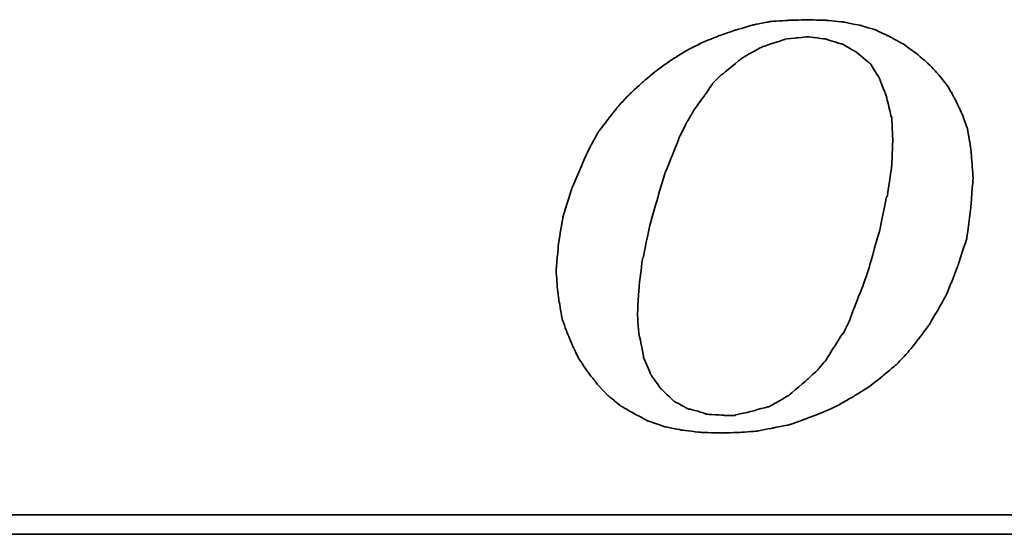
# Model space of a CAD drawing. Extents: x 123 to 490, y 236 to 967.
# Tile 32 of 48: x 404 to 414, y 871 to 876. Entities that reach past the tile are written whole.
import ezdxf

# ---------------------------------------------------------------- set-up
doc = ezdxf.new("R2010")
doc.units = 0
doc.header["$MEASUREMENT"] = 0
doc.layers.add('DIM', color=4, linetype='CONTINUOUS')
doc.layers.add('layer 1', color=7, linetype='CONTINUOUS')

# ---------------------------------------------------------------- blocks, each defined once
blk = doc.blocks.new('TBI MOTION logo(完整正式版)')
at = {"layer": 'layer 1', "color": 22, "lineweight": 35}
for points, knots in [([(-11.34375, -6.98375), (-11.34375, -6.98375), (-10.91375, -7.43875), (-10.91375, -7.43875), (-10.91375, -7.43875), (-10.91375, -7.43875), (-10.38625, -7.87125), (-10.38625, -7.87125), (-10.38625, -7.87125), (-10.38625, -7.87125), (-9.81125, -8.20375), (-9.81125, -8.20375), (-9.81125, -8.20375), (-9.81125, -8.20375), (-9.21125, -8.51875), (-9.21125, -8.51875), (-9.21125, -8.51875), (-9.21125, -8.51875), (-8.51625, -8.75875), (-8.51625, -8.75875), (-8.51625, -8.75875), (-8.51625, -8.75875), (-7.77125, -8.90375), (-7.77125, -8.90375), (-7.77125, -8.90375), (-7.77125, -8.90375), (-6.97875, -8.99875), (-6.97875, -8.99875), (-6.97875, -8.99875), (-6.97875, -8.99875), (-6.14125, -9.02375), (-6.14125, -9.02375), (-6.14125, -9.02375), (-6.14125, -9.02375), (-5.37125, -8.99875), (-5.37125, -8.99875), (-5.37125, -8.99875), (-5.37125, -8.99875), (-4.65375, -8.94875), (-4.65375, -8.94875), (-4.65375, -8.94875), (-4.65375, -8.94875), (-3.93375, -8.80625), (-3.93375, -8.80625), (-3.93375, -8.80625), (-3.93375, -8.80625), (-3.21375, -8.66375), (-3.21375, -8.66375), (-3.21375, -8.66375), (-3.21375, -8.66375), (-2.49375, -8.39875), (-2.49375, -8.39875), (-2.49375, -8.39875), (-2.49375, -8.39875), (-1.79875, -8.13375), (-1.79875, -8.13375), (-1.79875, -8.13375), (-1.79875, -8.13375), (-1.17375, -7.84375), (-1.17375, -7.84375), (-1.17375, -7.84375), (-1.17375, -7.84375), (-0.52375, -7.46375), (-0.52375, -7.46375), (-0.52375, -7.46375), (-0.52375, -7.46375), (0.10124, -7.07875), (0.10124, -7.07875), (0.10124, -7.07875), (0.10124, -7.07875), (0.67625, -6.62375), (0.67625, -6.62375), (0.67625, -6.62375), (0.67625, -6.62375), (1.24874, -6.14375), (1.24874, -6.14375), (1.24874, -6.14375), (1.24874, -6.14375), (1.72874, -5.64125), (1.72874, -5.64125), (1.72874, -5.64125), (1.72874, -5.64125), (2.18624, -5.06375), (2.18624, -5.06375), (2.18624, -5.06375), (2.18624, -5.06375), (2.61625, -4.48874), (2.61625, -4.48874), (2.61625, -4.48874), (2.61625, -4.48874), (3.00125, -3.83874), (3.00125, -3.83874), (3.00125, -3.83874), (3.00125, -3.83874), (3.36124, -3.21374), (3.36124, -3.21374), (3.36124, -3.21374), (3.36124, -3.21374), (3.84374, -1.99125), (3.84374, -1.99125), (3.84374, -1.99125), (3.84374, -1.99125), (4.22625, -0.81875), (4.22625, -0.81875), (4.22625, -0.81875), (4.22625, -0.81875), (4.39125, 0.45624), (4.39125, 0.45624), (4.39125, 0.45624), (4.39125, 0.45624), (4.48874, 1.70124), (4.48874, 1.70124), (4.48874, 1.70124), (4.48874, 1.70124), (4.43874, 2.44625), (4.43874, 2.44625), (4.43874, 2.44625), (4.43874, 2.44625), (4.36874, 3.14125), (4.36874, 3.14125), (4.36874, 3.14125), (4.36874, 3.14125), (4.25125, 3.81125), (4.25125, 3.81125), (4.25125, 3.81125), (4.25125, 3.81125), (4.03124, 4.41125), (4.03124, 4.41125), (4.03124, 4.41125), (4.03124, 4.41125), (3.74374, 5.01125), (3.74374, 5.01125), (3.74374, 5.01125), (3.74374, 5.01125), (3.43124, 5.58875), (3.43124, 5.58875), (3.43124, 5.58875), (3.43124, 5.58875), (3.02625, 6.09125), (3.02625, 6.09125), (3.02625, 6.09125), (3.02625, 6.09125), (2.59374, 6.54875), (2.59374, 6.54875), (2.59374, 6.54875), (2.59374, 6.54875), (2.09124, 6.98125), (2.09124, 6.98125), (2.09124, 6.98125), (2.09124, 6.98125), (1.56124, 7.36625), (1.56124, 7.36625), (1.56124, 7.36625), (1.56124, 7.36625), (0.98624, 7.67625), (0.98624, 7.67625), (0.98624, 7.67625), (0.98624, 7.67625), (0.38624, 7.96375), (0.38624, 7.96375), (0.38624, 7.96375), (0.38624, 7.96375), (-0.25875, 8.15625), (-0.25875, 8.15625), (-0.25875, 8.15625), (-0.25875, 8.15625), (-0.98125, 8.30125), (-0.98125, 8.30125), (-0.98125, 8.30125), (-0.98125, 8.30125), (-1.70124, 8.37125), (-1.70124, 8.37125), (-1.70124, 8.37125), (-1.70124, 8.37125), (-2.49375, 8.39624), (-2.49375, 8.39624), (-2.49375, 8.39624), (-2.49375, 8.39624), (-3.28625, 8.37125), (-3.28625, 8.37125), (-3.28625, 8.37125), (-3.28625, 8.37125), (-4.05125, 8.32125), (-4.05125, 8.32125), (-4.05125, 8.32125), (-4.05125, 8.32125), (-4.77375, 8.18125), (-4.77375, 8.18125), (-4.77375, 8.18125), (-4.77375, 8.18125), (-5.51625, 7.96375), (-5.51625, 7.96375), (-5.51625, 7.96375), (-5.51625, 7.96375), (-6.21125, 7.72625), (-6.21125, 7.72625), (-6.21125, 7.72625), (-6.21125, 7.72625), (-6.92875, 7.43625), (-6.92875, 7.43625), (-6.92875, 7.43625), (-6.92875, 7.43625), (-7.57875, 7.10125), (-7.57875, 7.10125), (-7.57875, 7.10125), (-7.57875, 7.10125), (-8.24875, 6.69125), (-8.24875, 6.69125), (-8.24875, 6.69125), (-8.24875, 6.69125), (-8.84875, 6.26125), (-8.84875, 6.26125), (-8.84875, 6.26125), (-8.84875, 6.26125), (-9.42625, 5.78125), (-9.42625, 5.78125), (-9.42625, 5.78125), (-9.42625, 5.78125), (-9.95375, 5.30125), (-9.95375, 5.30125), (-9.95375, 5.30125), (-9.95375, 5.30125), (-10.43375, 4.79624), (-10.43375, 4.79624), (-10.43375, 4.79624), (-10.43375, 4.79624), (-10.88875, 4.22125), (-10.88875, 4.22125), (-10.88875, 4.22125), (-10.88875, 4.22125), (-11.29875, 3.69375), (-11.29875, 3.69375), (-11.29875, 3.69375), (-11.29875, 3.69375), (-11.63375, 3.09125), (-11.63375, 3.09125), (-11.63375, 3.09125), (-11.63375, 3.09125), (-11.91875, 2.49625), (-11.91875, 2.49625), (-11.91875, 2.49625), (-11.91875, 2.49625), (-12.44875, 1.24625), (-12.44875, 1.24625), (-12.44875, 1.24625), (-12.44875, 1.24625), (-12.80875, 0.06874), (-12.80875, 0.06874), (-12.80875, 0.06874), (-12.80875, 0.06874), (-12.99875, -1.07875), (-12.99875, -1.07875), (-12.99875, -1.07875), (-12.99875, -1.07875), (-13.09375, -2.18375), (-13.09375, -2.18375), (-13.09375, -2.18375), (-13.09375, -2.18375), (-13.04875, -2.85375), (-13.04875, -2.85375), (-13.04875, -2.85375), (-13.04875, -2.85375), (-12.97375, -3.50375), (-12.97375, -3.50375), (-12.97375, -3.50375), (-12.97375, -3.50375), (-12.95375, -3.50375), (-12.95375, -3.50375), (-12.95375, -3.50375), (-12.95375, -3.50375), (-12.85375, -4.17375), (-12.85375, -4.17375), (-12.85375, -4.17375), (-12.85375, -4.17375), (-12.63875, -4.77624), (-12.63875, -4.77624), (-12.63875, -4.77624), (-12.63875, -4.77624), (-12.39875, -5.35125), (-12.39875, -5.35125), (-12.39875, -5.35125), (-12.39875, -5.35125), (-12.11375, -5.92875), (-12.11375, -5.92875), (-12.11375, -5.92875), (-12.11375, -5.92875), (-11.75375, -6.45375), (-11.75375, -6.45375), (-11.75375, -6.45375), (-11.75375, -6.45375), (-11.34375, -6.98375), (-11.34375, -6.98375)], [0, 0, 0, 0, 0.01369863, 0.01369863, 0.01369863, 0.01369864, 0.02739726, 0.02739726, 0.02739726, 0.02739727, 0.04109589, 0.04109589, 0.04109589, 0.0410959, 0.05479452, 0.05479452, 0.05479452, 0.05479453, 0.06849315, 0.06849315, 0.06849315, 0.06849316, 0.08219178, 0.08219178, 0.08219178, 0.08219179, 0.09589041, 0.09589041, 0.09589041, 0.09589042, 0.10958904, 0.10958904, 0.10958904, 0.10958905, 0.12328767, 0.12328767, 0.12328767, 0.12328768, 0.1369863, 0.1369863, 0.1369863, 0.13698631, 0.15068493, 0.15068493, 0.15068493, 0.15068494, 0.16438356, 0.16438356, 0.16438356, 0.16438357, 0.17808219, 0.17808219, 0.17808219, 0.1780822, 0.19178082, 0.19178082, 0.19178082, 0.19178083, 0.20547945, 0.20547945, 0.20547945, 0.20547946, 0.21917808, 0.21917808, 0.21917808, 0.21917809, 0.23287671, 0.23287671, 0.23287671, 0.23287672, 0.24657534, 0.24657534, 0.24657534, 0.24657535, 0.26027397, 0.26027397, 0.26027397, 0.26027398, 0.2739726, 0.2739726, 0.2739726, 0.27397261, 0.28767123, 0.28767123, 0.28767123, 0.28767124, 0.30136986, 0.30136986, 0.30136986, 0.30136987, 0.31506849, 0.31506849, 0.31506849, 0.3150685, 0.32876712, 0.32876712, 0.32876712, 0.32876713, 0.34246575, 0.34246575, 0.34246575, 0.34246576, 0.35616438, 0.35616438, 0.35616438, 0.35616439, 0.36986301, 0.36986301, 0.36986301, 0.36986302, 0.38356164, 0.38356164, 0.38356164, 0.38356165, 0.39726027, 0.39726027, 0.39726027, 0.39726028, 0.4109589, 0.4109589, 0.4109589, 0.41095891, 0.42465753, 0.42465753, 0.42465753, 0.42465754, 0.43835616, 0.43835616, 0.43835616, 0.43835617, 0.45205479, 0.45205479, 0.45205479, 0.4520548, 0.46575342, 0.46575342, 0.46575342, 0.46575343, 0.47945205, 0.47945205, 0.47945205, 0.47945206, 0.49315068, 0.49315068, 0.49315068, 0.49315069, 0.50684932, 0.50684932, 0.50684932, 0.50684933, 0.52054795, 0.52054795, 0.52054795, 0.52054796, 0.53424658, 0.53424658, 0.53424658, 0.53424659, 0.54794521, 0.54794521, 0.54794521, 0.54794522, 0.56164384, 0.56164384, 0.56164384, 0.56164385, 0.57534247, 0.57534247, 0.57534247, 0.57534248, 0.5890411, 0.5890411, 0.5890411, 0.58904111, 0.60273973, 0.60273973, 0.60273973, 0.60273974, 0.61643836, 0.61643836, 0.61643836, 0.61643837, 0.63013699, 0.63013699, 0.63013699, 0.630137, 0.64383562, 0.64383562, 0.64383562, 0.64383563, 0.65753425, 0.65753425, 0.65753425, 0.65753426, 0.67123288, 0.67123288, 0.67123288, 0.67123289, 0.68493151, 0.68493151, 0.68493151, 0.68493152, 0.69863014, 0.69863014, 0.69863014, 0.69863015, 0.71232877, 0.71232877, 0.71232877, 0.71232878, 0.7260274, 0.7260274, 0.7260274, 0.72602741, 0.73972603, 0.73972603, 0.73972603, 0.73972604, 0.75342466, 0.75342466, 0.75342466, 0.75342467, 0.76712329, 0.76712329, 0.76712329, 0.7671233, 0.78082192, 0.78082192, 0.78082192, 0.78082193, 0.79452055, 0.79452055, 0.79452055, 0.79452056, 0.80821918, 0.80821918, 0.80821918, 0.80821919, 0.82191781, 0.82191781, 0.82191781, 0.82191782, 0.83561644, 0.83561644, 0.83561644, 0.83561645, 0.84931507, 0.84931507, 0.84931507, 0.84931508, 0.8630137, 0.8630137, 0.8630137, 0.86301371, 0.87671233, 0.87671233, 0.87671233, 0.87671234, 0.89041096, 0.89041096, 0.89041096, 0.89041097, 0.90410959, 0.90410959, 0.90410959, 0.9041096, 0.91780822, 0.91780822, 0.91780822, 0.91780823, 0.93150685, 0.93150685, 0.93150685, 0.93150686, 0.94520548, 0.94520548, 0.94520548, 0.94520549, 0.95890411, 0.95890411, 0.95890411, 0.95890412, 0.97260274, 0.97260274, 0.97260274, 0.97260275, 0.98630137, 0.98630137, 0.98630137, 0.98630138, 1, 1, 1, 1]), ([(-8.77875, 1.03124), (-8.77875, 1.03124), (-8.51625, 1.89625), (-8.51625, 1.89625), (-8.51625, 1.89625), (-8.51625, 1.89625), (-8.20375, 2.66375), (-8.20375, 2.66375), (-8.20375, 2.66375), (-8.20375, 2.66375), (-7.91625, 3.38125), (-7.91625, 3.38125), (-7.91625, 3.38125), (-7.91625, 3.38125), (-7.91625, 3.40624), (-7.91625, 3.40624), (-7.91625, 3.40624), (-7.91625, 3.40624), (-7.57875, 4.07624), (-7.57875, 4.07624), (-7.57875, 4.07624), (-7.57875, 4.07624), (-7.24375, 4.65125), (-7.24375, 4.65125), (-7.24375, 4.65125), (-7.24375, 4.65125), (-7.21875, 4.65125), (-7.21875, 4.65125), (-7.21875, 4.65125), (-7.21875, 4.65125), (-7.21875, 4.67624), (-7.21875, 4.67624), (-7.21875, 4.67624), (-7.21875, 4.67624), (-6.83625, 5.20375), (-6.83625, 5.20375), (-6.83625, 5.20375), (-6.83625, 5.20375), (-6.49875, 5.68625), (-6.49875, 5.68625), (-6.49875, 5.68625), (-6.49875, 5.68625), (-6.49875, 5.70625), (-6.49875, 5.70625), (-6.49875, 5.70625), (-6.49875, 5.70625), (-6.11625, 6.09125), (-6.11625, 6.09125), (-6.11625, 6.09125), (-6.11625, 6.09125), (-6.09125, 6.09125), (-6.09125, 6.09125), (-6.09125, 6.09125), (-6.09125, 6.09125), (-5.27375, 6.76625), (-5.27375, 6.76625), (-5.27375, 6.76625), (-5.27375, 6.76625), (-5.24875, 6.76625), (-5.24875, 6.76625), (-5.24875, 6.76625), (-5.24875, 6.76625), (-5.24875, 6.78625), (-5.24875, 6.78625), (-5.24875, 6.78625), (-5.24875, 6.78625), (-4.38875, 7.26624), (-4.38875, 7.26624), (-4.38875, 7.26624), (-4.38875, 7.26624), (-4.36125, 7.26624), (-4.36125, 7.26624), (-4.36125, 7.26624), (-4.36125, 7.26624), (-3.93375, 7.41125), (-3.93375, 7.41125), (-3.93375, 7.41125), (-3.93375, 7.41125), (-3.47375, 7.55625), (-3.47375, 7.55625), (-3.47375, 7.55625), (-3.47375, 7.55625), (-3.45375, 7.55625), (-3.45375, 7.55625), (-3.45375, 7.55625), (-3.45375, 7.55625), (-3.42875, 7.58124), (-3.42875, 7.58124), (-3.42875, 7.58124), (-3.42875, 7.58124), (-2.97375, 7.62625), (-2.97375, 7.62625), (-2.97375, 7.62625), (-2.97375, 7.62625), (-2.49375, 7.67625), (-2.49375, 7.67625), (-2.49375, 7.67625), (-2.49375, 7.67625), (-2.46875, 7.67625), (-2.46875, 7.67625), (-2.46875, 7.67625), (-2.46875, 7.67625), (-1.70124, 7.58124), (-1.70124, 7.58124), (-1.70124, 7.58124), (-1.70124, 7.58124), (-1.67875, 7.55625), (-1.67875, 7.55625), (-1.67875, 7.55625), (-1.67875, 7.55625), (-1.65375, 7.55625), (-1.65375, 7.55625), (-1.65375, 7.55625), (-1.65375, 7.55625), (-1.03125, 7.36625), (-1.03125, 7.36625), (-1.03125, 7.36625), (-1.03125, 7.36625), (-1.00625, 7.36625), (-1.00625, 7.36625), (-1.00625, 7.36625), (-1.00625, 7.36625), (-0.43124, 7.02624), (-0.43124, 7.02624), (-0.43124, 7.02624), (-0.43124, 7.02624), (-0.40625, 7.00624), (-0.40625, 7.00624), (-0.40625, 7.00624), (-0.40625, 7.00624), (0.12124, 6.57124), (0.12124, 6.57124), (0.12124, 6.57124), (0.12124, 6.57124), (0.14624, 6.54875), (0.14624, 6.54875), (0.14624, 6.54875), (0.14624, 6.54875), (0.17124, 6.52375), (0.17124, 6.52375), (0.17124, 6.52375), (0.17124, 6.52375), (0.55625, 5.89875), (0.55625, 5.89875), (0.55625, 5.89875), (0.55625, 5.89875), (0.55625, 5.87625), (0.55625, 5.87625), (0.55625, 5.87625), (0.55625, 5.87625), (0.84124, 5.15625), (0.84124, 5.15625), (0.84124, 5.15625), (0.84124, 5.15625), (0.84124, 5.13125), (0.84124, 5.13125), (0.84124, 5.13125), (0.84124, 5.13125), (1.03624, 4.31875), (1.03624, 4.31875), (1.03624, 4.31875), (1.03624, 4.31875), (1.05624, 4.31875), (1.05624, 4.31875), (1.05624, 4.31875), (1.05624, 4.31875), (1.05624, 4.29125), (1.05624, 4.29125), (1.05624, 4.29125), (1.05624, 4.29125), (1.10625, 3.33125), (1.10625, 3.33125), (1.10625, 3.33125), (1.10625, 3.33125), (1.10625, 3.30875), (1.10625, 3.30875), (1.10625, 3.30875), (1.10625, 3.30875), (1.05624, 2.20624), (1.05624, 2.20624), (1.05624, 2.20624), (1.05624, 2.20624), (1.05624, 2.18124), (1.05624, 2.18124), (1.05624, 2.18124), (1.05624, 2.18124), (0.86624, 0.93624), (0.86624, 0.93624), (0.86624, 0.93624), (0.86624, 0.93624), (0.84124, 0.93624), (0.84124, 0.93624), (0.84124, 0.93624), (0.84124, 0.93624), (0.55625, -0.45874), (0.55625, -0.45874), (0.55625, -0.45874), (0.55625, -0.45874), (0.12124, -1.99125), (0.12124, -1.99125), (0.12124, -1.99125), (0.12124, -1.99125), (0.12124, -2.01874), (0.12124, -2.01874), (0.12124, -2.01874), (0.12124, -2.01874), (-0.13874, -2.78375), (-0.13874, -2.78375), (-0.13874, -2.78375), (-0.13874, -2.78375), (-0.43124, -3.50375), (-0.43124, -3.50375), (-0.43124, -3.50375), (-0.43124, -3.50375), (-0.69375, -4.19875), (-0.69375, -4.19875), (-0.69375, -4.19875), (-0.69375, -4.19875), (-0.69375, -4.22375), (-0.69375, -4.22375), (-0.69375, -4.22375), (-0.69375, -4.22375), (-0.98125, -4.82374), (-0.98125, -4.82374), (-0.98125, -4.82374), (-0.98125, -4.82374), (-1.00625, -4.82374), (-1.00625, -4.82374), (-1.00625, -4.82374), (-1.00625, -4.82374), (-1.33875, -5.35125), (-1.33875, -5.35125), (-1.33875, -5.35125), (-1.33875, -5.35125), (-1.67875, -5.87875), (-1.67875, -5.87875), (-1.67875, -5.87875), (-1.67875, -5.87875), (-1.67875, -5.90375), (-1.67875, -5.90375), (-1.67875, -5.90375), (-1.67875, -5.90375), (-2.05875, -6.35875), (-2.05875, -6.35875), (-2.05875, -6.35875), (-2.05875, -6.35875), (-2.08375, -6.38375), (-2.08375, -6.38375), (-2.08375, -6.38375), (-2.08375, -6.38375), (-2.46875, -6.74375), (-2.46875, -6.74375), (-2.46875, -6.74375), (-2.46875, -6.74375), (-3.25875, -7.41625), (-3.25875, -7.41625), (-3.25875, -7.41625), (-3.25875, -7.41625), (-3.28625, -7.43875), (-3.28625, -7.43875), (-3.28625, -7.43875), (-3.28625, -7.43875), (-4.12375, -7.91875), (-4.12375, -7.91875), (-4.12375, -7.91875), (-4.12375, -7.91875), (-4.14875, -7.91875), (-4.14875, -7.91875), (-4.14875, -7.91875), (-4.14875, -7.91875), (-4.17125, -7.91875), (-4.17125, -7.91875), (-4.17125, -7.91875), (-4.17125, -7.91875), (-5.03375, -8.15875), (-5.03375, -8.15875), (-5.03375, -8.15875), (-5.03375, -8.15875), (-5.51625, -8.25625), (-5.51625, -8.25625), (-5.51625, -8.25625), (-5.51625, -8.25625), (-5.54125, -8.27875), (-5.54125, -8.27875), (-5.54125, -8.27875), (-5.54125, -8.27875), (-5.56375, -8.27875), (-5.56375, -8.27875), (-5.56375, -8.27875), (-5.56375, -8.27875), (-5.99625, -8.27875), (-5.99625, -8.27875), (-5.99625, -8.27875), (-5.99625, -8.27875), (-6.76375, -8.23125), (-6.76375, -8.23125), (-6.76375, -8.23125), (-6.76375, -8.23125), (-6.78875, -8.23125), (-6.78875, -8.23125), (-6.78875, -8.23125), (-6.78875, -8.23125), (-6.78875, -8.20375), (-6.78875, -8.20375), (-6.78875, -8.20375), (-6.78875, -8.20375), (-7.45875, -8.01375), (-7.45875, -8.01375), (-7.45875, -8.01375), (-7.45875, -8.01375), (-7.48375, -8.01375), (-7.48375, -8.01375), (-7.48375, -8.01375), (-7.48375, -8.01375), (-7.50875, -8.01375), (-7.50875, -8.01375), (-7.50875, -8.01375), (-7.50875, -8.01375), (-8.13125, -7.67875), (-8.13125, -7.67875), (-8.13125, -7.67875), (-8.13125, -7.67875), (-8.15625, -7.65375), (-8.15625, -7.65375), (-8.15625, -7.65375), (-8.15625, -7.65375), (-8.65875, -7.17375), (-8.65875, -7.17375), (-8.65875, -7.17375), (-8.65875, -7.17375), (-8.68375, -7.14875), (-8.68375, -7.14875), (-8.68375, -7.14875), (-8.68375, -7.14875), (-9.08875, -6.57375), (-9.08875, -6.57375), (-9.08875, -6.57375), (-9.08875, -6.57375), (-9.11375, -6.54875), (-9.11375, -6.54875), (-9.11375, -6.54875), (-9.11375, -6.54875), (-9.11375, -6.52875), (-9.11375, -6.52875), (-9.11375, -6.52875), (-9.11375, -6.52875), (-9.40375, -5.85375), (-9.40375, -5.85375), (-9.40375, -5.85375), (-9.40375, -5.85375), (-9.40375, -5.82875), (-9.40375, -5.82875), (-9.40375, -5.82875), (-9.40375, -5.82875), (-9.56875, -4.96875), (-9.56875, -4.96875), (-9.56875, -4.96875), (-9.56875, -4.96875), (-9.59375, -4.94375), (-9.59375, -4.94375), (-9.59375, -4.94375), (-9.59375, -4.94375), (-9.66375, -4.03375), (-9.66375, -4.03375), (-9.66375, -4.03375), (-9.66375, -4.03375), (-9.66375, -4.00875), (-9.66375, -4.00875), (-9.66375, -4.00875), (-9.66375, -4.00875), (-9.59375, -2.85375), (-9.59375, -2.85375), (-9.59375, -2.85375), (-9.59375, -2.85375), (-9.45125, -1.65875), (-9.45125, -1.65875), (-9.45125, -1.65875), (-9.45125, -1.65875), (-9.42625, -1.63375), (-9.42625, -1.63375), (-9.42625, -1.63375), (-9.42625, -1.63375), (-9.16125, -0.33875), (-9.16125, -0.33875), (-9.16125, -0.33875), (-9.16125, -0.33875), (-8.77875, 1.00624), (-8.77875, 1.00624), (-8.77875, 1.00624), (-8.77875, 1.00624), (-8.77875, 1.03124), (-8.77875, 1.03124)], [0, 0, 0, 0, 0.01020408, 0.01020408, 0.01020408, 0.01020409, 0.02040816, 0.02040816, 0.02040816, 0.02040817, 0.03061224, 0.03061224, 0.03061224, 0.03061225, 0.04081633, 0.04081633, 0.04081633, 0.04081634, 0.05102041, 0.05102041, 0.05102041, 0.05102042, 0.06122449, 0.06122449, 0.06122449, 0.0612245, 0.07142857, 0.07142857, 0.07142857, 0.07142858, 0.08163265, 0.08163265, 0.08163265, 0.08163266, 0.09183673, 0.09183673, 0.09183673, 0.09183674, 0.10204082, 0.10204082, 0.10204082, 0.10204083, 0.1122449, 0.1122449, 0.1122449, 0.11224491, 0.12244898, 0.12244898, 0.12244898, 0.12244899, 0.13265306, 0.13265306, 0.13265306, 0.13265307, 0.14285714, 0.14285714, 0.14285714, 0.14285715, 0.15306122, 0.15306122, 0.15306122, 0.15306123, 0.16326531, 0.16326531, 0.16326531, 0.16326532, 0.17346939, 0.17346939, 0.17346939, 0.1734694, 0.18367347, 0.18367347, 0.18367347, 0.18367348, 0.19387755, 0.19387755, 0.19387755, 0.19387756, 0.20408163, 0.20408163, 0.20408163, 0.20408164, 0.21428571, 0.21428571, 0.21428571, 0.21428572, 0.2244898, 0.2244898, 0.2244898, 0.22448981, 0.23469388, 0.23469388, 0.23469388, 0.23469389, 0.24489796, 0.24489796, 0.24489796, 0.24489797, 0.25510204, 0.25510204, 0.25510204, 0.25510205, 0.26530612, 0.26530612, 0.26530612, 0.26530613, 0.2755102, 0.2755102, 0.2755102, 0.27551021, 0.28571429, 0.28571429, 0.28571429, 0.2857143, 0.29591837, 0.29591837, 0.29591837, 0.29591838, 0.30612245, 0.30612245, 0.30612245, 0.30612246, 0.31632653, 0.31632653, 0.31632653, 0.31632654, 0.32653061, 0.32653061, 0.32653061, 0.32653062, 0.33673469, 0.33673469, 0.33673469, 0.3367347, 0.34693878, 0.34693878, 0.34693878, 0.34693879, 0.35714286, 0.35714286, 0.35714286, 0.35714287, 0.36734694, 0.36734694, 0.36734694, 0.36734695, 0.37755102, 0.37755102, 0.37755102, 0.37755103, 0.3877551, 0.3877551, 0.3877551, 0.38775511, 0.39795918, 0.39795918, 0.39795918, 0.39795919, 0.40816327, 0.40816327, 0.40816327, 0.40816328, 0.41836735, 0.41836735, 0.41836735, 0.41836736, 0.42857143, 0.42857143, 0.42857143, 0.42857144, 0.43877551, 0.43877551, 0.43877551, 0.43877552, 0.44897959, 0.44897959, 0.44897959, 0.4489796, 0.45918367, 0.45918367, 0.45918367, 0.45918368, 0.46938776, 0.46938776, 0.46938776, 0.46938777, 0.47959184, 0.47959184, 0.47959184, 0.47959185, 0.48979592, 0.48979592, 0.48979592, 0.48979593, 0.5, 0.5, 0.5, 0.50000001, 0.51020408, 0.51020408, 0.51020408, 0.51020409, 0.52040816, 0.52040816, 0.52040816, 0.52040817, 0.53061224, 0.53061224, 0.53061224, 0.53061225, 0.54081633, 0.54081633, 0.54081633, 0.54081634, 0.55102041, 0.55102041, 0.55102041, 0.55102042, 0.56122449, 0.56122449, 0.56122449, 0.5612245, 0.57142857, 0.57142857, 0.57142857, 0.57142858, 0.58163265, 0.58163265, 0.58163265, 0.58163266, 0.59183673, 0.59183673, 0.59183673, 0.59183674, 0.60204082, 0.60204082, 0.60204082, 0.60204083, 0.6122449, 0.6122449, 0.6122449, 0.61224491, 0.62244898, 0.62244898, 0.62244898, 0.62244899, 0.63265306, 0.63265306, 0.63265306, 0.63265307, 0.64285714, 0.64285714, 0.64285714, 0.64285715, 0.65306122, 0.65306122, 0.65306122, 0.65306123, 0.66326531, 0.66326531, 0.66326531, 0.66326532, 0.67346939, 0.67346939, 0.67346939, 0.6734694, 0.68367347, 0.68367347, 0.68367347, 0.68367348, 0.69387755, 0.69387755, 0.69387755, 0.69387756, 0.70408163, 0.70408163, 0.70408163, 0.70408164, 0.71428571, 0.71428571, 0.71428571, 0.71428572, 0.7244898, 0.7244898, 0.7244898, 0.72448981, 0.73469388, 0.73469388, 0.73469388, 0.73469389, 0.74489796, 0.74489796, 0.74489796, 0.74489797, 0.75510204, 0.75510204, 0.75510204, 0.75510205, 0.76530612, 0.76530612, 0.76530612, 0.76530613, 0.7755102, 0.7755102, 0.7755102, 0.77551021, 0.78571429, 0.78571429, 0.78571429, 0.7857143, 0.79591837, 0.79591837, 0.79591837, 0.79591838, 0.80612245, 0.80612245, 0.80612245, 0.80612246, 0.81632653, 0.81632653, 0.81632653, 0.81632654, 0.82653061, 0.82653061, 0.82653061, 0.82653062, 0.83673469, 0.83673469, 0.83673469, 0.8367347, 0.84693878, 0.84693878, 0.84693878, 0.84693879, 0.85714286, 0.85714286, 0.85714286, 0.85714287, 0.86734694, 0.86734694, 0.86734694, 0.86734695, 0.87755102, 0.87755102, 0.87755102, 0.87755103, 0.8877551, 0.8877551, 0.8877551, 0.88775511, 0.89795918, 0.89795918, 0.89795918, 0.89795919, 0.90816327, 0.90816327, 0.90816327, 0.90816328, 0.91836735, 0.91836735, 0.91836735, 0.91836736, 0.92857143, 0.92857143, 0.92857143, 0.92857144, 0.93877551, 0.93877551, 0.93877551, 0.93877552, 0.94897959, 0.94897959, 0.94897959, 0.9489796, 0.95918367, 0.95918367, 0.95918367, 0.95918368, 0.96938776, 0.96938776, 0.96938776, 0.96938777, 0.97959184, 0.97959184, 0.97959184, 0.97959185, 0.98979592, 0.98979592, 0.98979592, 0.98979593, 1, 1, 1, 1]), ([(75.90875, -9.47875), (75.90875, -9.47875), (75.90875, -12.28625), (75.90875, -12.28625), (75.90875, -12.28625), (75.90875, -12.28625), (75.90875, -12.47875), (75.90875, -12.47875), (75.90875, -12.47875), (75.90875, -12.47875), (75.71625, -12.47875), (75.71625, -12.47875), (75.71625, -12.47875), (75.71625, -12.47875), (-88.32875, -12.47875), (-88.32875, -12.47875), (-88.32875, -12.47875), (-88.32875, -12.47875), (-88.32875, -13.29375), (-88.32875, -13.29375), (-88.32875, -13.29375), (-88.32875, -13.29375), (82.89125, -13.29375), (82.89125, -13.29375), (82.89125, -13.29375), (82.89125, -13.29375), (75.90875, -9.47875), (75.90875, -9.47875)], [0, 0, 0, 0, 0.14285714, 0.14285714, 0.14285714, 0.14285715, 0.28571429, 0.28571429, 0.28571429, 0.2857143, 0.42857143, 0.42857143, 0.42857143, 0.42857144, 0.57142857, 0.57142857, 0.57142857, 0.57142858, 0.71428571, 0.71428571, 0.71428571, 0.71428572, 0.85714286, 0.85714286, 0.85714286, 0.85714287, 1, 1, 1, 1])]:
    blk.add_open_spline(points, degree=3, knots=knots, dxfattribs=at)

msp = doc.modelspace()

# ---------------------------------------------------------------- block references
at = {"layer": 'DIM', "color": 0, "xscale": 0.2409743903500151, "yscale": 0.2409743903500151, "zscale": 0.2409743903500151}
msp.add_blockref('TBI MOTION logo(完整正式版)', (412.94, 874.036), dxfattribs=at)

doc.saveas('drawing.dxf')
